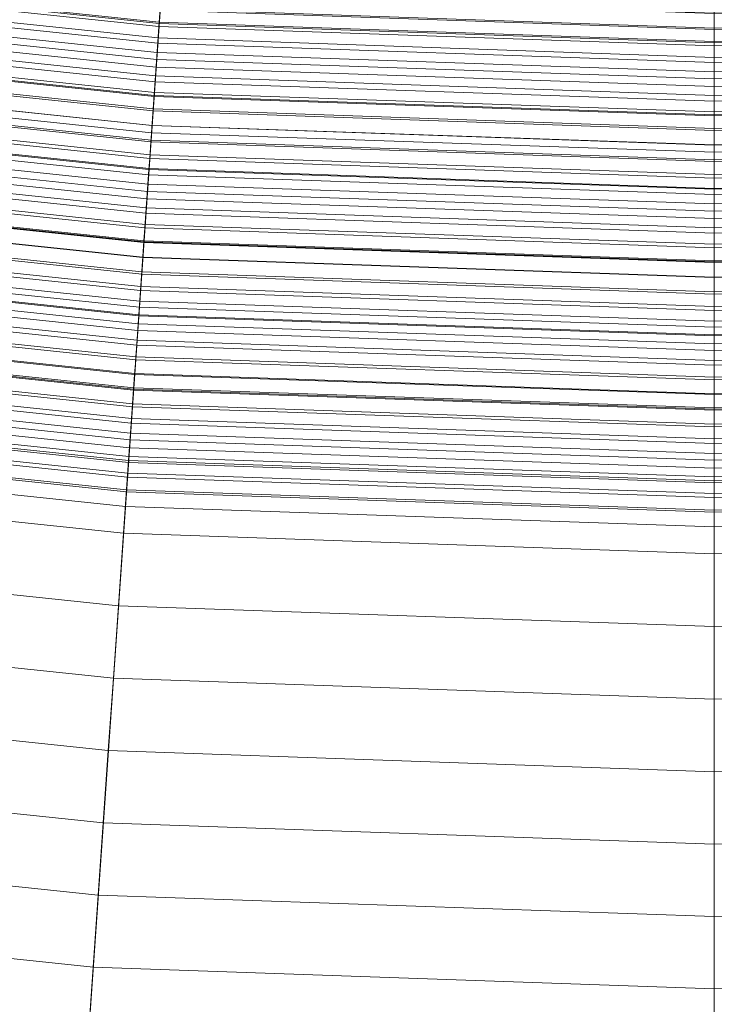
# Model space of a CAD drawing. Header units: centimetres. Extents: x -3.03 to 4.16, y -5.77 to 1.42.
# Tile 119 of 256: x 0.31 to 0.57, y -5.46 to -5.1. Entities that reach past the tile are written whole.
import ezdxf

# ---------------------------------------------------------------- set-up
doc = ezdxf.new("R2010")
doc.units = ezdxf.units.CM
doc.header["$LTSCALE"] = 2.54
doc.layers.add('Lucido design-1', color=7, linetype='Continuous')

# ---------------------------------------------------------------- blocks, each defined once
blk = doc.blocks.new('Gruppo-1')
at = {"color": 142, "linetype": 'Continuous', "lineweight": 9}
for points in [[(-1.55018, -5.08752, 37.14766), (-1.34194, -5.22798, 37.14766), (0.56389, -2.178, 37.14766), (0.56377, -2.17792, 37.14766)], [(-1.34194, -5.22798, 37.14766), (-1.12441, -5.35357, 37.14766), (0.56403, -2.17808, 37.14766), (0.56389, -2.178, 37.14766)], [(-1.12441, -5.35357, 37.14766), (-0.89865, -5.46368, 37.14766), (0.56416, -2.17815, 37.14766), (0.56403, -2.17808, 37.14766)], [(-0.89865, -5.46368, 37.14766), (-0.66576, -5.55777, 37.14766), (0.5643, -2.1782, 37.14766), (0.56416, -2.17815, 37.14766)], [(-0.66576, -5.55777, 37.14766), (-0.42688, -5.63539, 37.14766), (0.56444, -2.17825, 37.14766), (0.5643, -2.1782, 37.14766)], [(-0.42688, -5.63539, 37.14766), (-0.18316, -5.69616, 37.14766), (0.56459, -2.17828, 37.14766), (0.56444, -2.17825, 37.14766)], [(-0.18316, -5.69616, 37.14766), (0.06421, -5.73977, 37.14766), (0.56474, -2.17831, 37.14766), (0.56459, -2.17828, 37.14766)], [(0.06421, -5.73977, 37.14766), (0.31401, -5.76603, 37.14766), (0.56489, -2.17833, 37.14766), (0.56474, -2.17831, 37.14766)], [(0.31401, -5.76603, 37.14766), (0.56504, -5.7748, 37.14766), (0.56504, -2.17833, 37.14766), (0.56489, -2.17833, 37.14766)], [(0.56504, -5.7748, 37.14766), (0.56504, -2.17833, 37.14766), (0.56504, -2.17833, 37.14766)], [(0.56504, -5.7748, 37.14766), (0.81607, -5.76603, 37.14766), (0.56519, -2.17833, 37.14766), (0.56504, -2.17833, 37.14766)], [(0.15117, -5.12098, 35.59964), (0.3576, -5.14267, 35.59964), (0.41933, -4.25991, 35.59964), (0.27433, -4.24467, 35.59964)], [(0.27433, -4.24467, 35.70075), (0.41933, -4.25991, 35.70075), (0.3576, -5.14267, 35.70075), (0.15117, -5.12098, 35.70075)], [(0.3576, -5.14267, 35.59964), (0.56504, -5.14992, 35.59964), (0.56504, -4.265, 35.59964), (0.41933, -4.25991, 35.59964)], [(0.41933, -4.25991, 35.70075), (0.56504, -4.265, 35.70075), (0.56504, -5.14992, 35.70075), (0.3576, -5.14267, 35.70075)], [(0.56504, -5.14992, 35.59964), (0.77248, -5.14267, 35.59964), (0.71075, -4.25991, 35.59964), (0.56504, -4.265, 35.59964)], [(0.56504, -4.265, 35.70075), (0.71075, -4.25991, 35.70075), (0.77248, -5.14267, 35.70075), (0.56504, -5.14992, 35.70075)], [(0.56504, -5.14992, 35.59964), (0.56504, -4.265, 35.59964), (0.56504, -4.265, 35.59964)], [(0.56504, -4.265, 35.70075), (0.56504, -5.14992, 35.70075), (0.56504, -5.14992, 35.70075)], [(0.16064, -5.0536, 37.67954), (0.36235, -5.0748, 37.67954), (0.36045, -5.10188, 37.66885), (0.15687, -5.08048, 37.66885)], [(0.15663, -5.08213, 36.63177), (0.36034, -5.10354, 36.63177), (0.36076, -5.09748, 36.62931), (0.15748, -5.07611, 36.62931)], [(0.15755, -5.0756, 36.48477), (0.3608, -5.09696, 36.48477), (0.36042, -5.10235, 36.4868), (0.1568, -5.08094, 36.4868)], [(0.36235, -5.0748, 37.67954), (0.56504, -5.08188, 37.67954), (0.56504, -5.10903, 37.66885), (0.36045, -5.10188, 37.66885)], [(0.56504, -5.08188, 37.67954), (0.76773, -5.0748, 37.67954), (0.76963, -5.10188, 37.66885), (0.56504, -5.10903, 37.66885)], [(0.15687, -5.08048, 37.66885), (0.36045, -5.10188, 37.66885), (0.35856, -5.12893, 37.65806), (0.15309, -5.10733, 37.65806)], [(0.15579, -5.08815, 36.63424), (0.35991, -5.1096, 36.63424), (0.36034, -5.10354, 36.63177), (0.15663, -5.08213, 36.63177)], [(0.1568, -5.08094, 36.4868), (0.36042, -5.10235, 36.4868), (0.36005, -5.10773, 36.48884), (0.15605, -5.08629, 36.48884)], [(0.56504, -5.08188, 37.67954), (0.56504, -5.10903, 37.66885), (0.56504, -5.10903, 37.66885)], [(0.15605, -5.08629, 36.48884), (0.36005, -5.10773, 36.48884), (0.35967, -5.11311, 36.49086), (0.1553, -5.09163, 36.49086)], [(0.15494, -5.09417, 36.63669), (0.35949, -5.11567, 36.63669), (0.35991, -5.1096, 36.63424), (0.15579, -5.08815, 36.63424)], [(0.36076, -5.09748, 36.62931), (0.56504, -5.10461, 36.62931), (0.56504, -5.09853, 36.62683), (0.36119, -5.09142, 36.62683)], [(0.36117, -5.09158, 36.48273), (0.56504, -5.0987, 36.48273), (0.56504, -5.1041, 36.48477), (0.3608, -5.09696, 36.48477)], [(0.56504, -5.10461, 36.62931), (0.76932, -5.09748, 36.62931), (0.76889, -5.09142, 36.62683), (0.56504, -5.09853, 36.62683)], [(0.56504, -5.0987, 36.48273), (0.76891, -5.09158, 36.48273), (0.76928, -5.09696, 36.48477), (0.56504, -5.1041, 36.48477)], [(0.15409, -5.1002, 36.63914), (0.35907, -5.12174, 36.63914), (0.35949, -5.11567, 36.63669), (0.15494, -5.09417, 36.63669)], [(0.1553, -5.09163, 36.49086), (0.35967, -5.11311, 36.49086), (0.35929, -5.1185, 36.49289), (0.15455, -5.09698, 36.49289)], [(0.15455, -5.09698, 36.49289), (0.35929, -5.1185, 36.49289), (0.35892, -5.12389, 36.49492), (0.1538, -5.10233, 36.49492)], [(0.36034, -5.10354, 36.63177), (0.56504, -5.11069, 36.63177), (0.56504, -5.10461, 36.62931), (0.36076, -5.09748, 36.62931)], [(0.3608, -5.09696, 36.48477), (0.56504, -5.1041, 36.48477), (0.56504, -5.10949, 36.4868), (0.36042, -5.10235, 36.4868)], [(0.56504, -5.1041, 36.48477), (0.76928, -5.09696, 36.48477), (0.76966, -5.10235, 36.4868), (0.56504, -5.10949, 36.4868)], [(0.56504, -5.11069, 36.63177), (0.76974, -5.10354, 36.63177), (0.76932, -5.09748, 36.62931), (0.56504, -5.10461, 36.62931)], [(0.56504, -5.10461, 36.62931), (0.56504, -5.09853, 36.62683), (0.56504, -5.09853, 36.62683)], [(0.56504, -5.0987, 36.48273), (0.56504, -5.1041, 36.48477), (0.56504, -5.1041, 36.48477)], [(0.1538, -5.10233, 36.49492), (0.35892, -5.12389, 36.49492), (0.35854, -5.12928, 36.49694), (0.15304, -5.10768, 36.49694)], [(0.15325, -5.10623, 36.64158), (0.35864, -5.12782, 36.64158), (0.35907, -5.12174, 36.63914), (0.15409, -5.1002, 36.63914)], [(0.36045, -5.10188, 37.66885), (0.56504, -5.10903, 37.66885), (0.56504, -5.13614, 37.65806), (0.35856, -5.12893, 37.65806)], [(0.36042, -5.10235, 36.4868), (0.56504, -5.10949, 36.4868), (0.56504, -5.11489, 36.48884), (0.36005, -5.10773, 36.48884)], [(0.56504, -5.10903, 37.66885), (0.76963, -5.10188, 37.66885), (0.77152, -5.12893, 37.65806), (0.56504, -5.13614, 37.65806)], [(0.56504, -5.10949, 36.4868), (0.76966, -5.10235, 36.4868), (0.77003, -5.10773, 36.48884), (0.56504, -5.11489, 36.48884)], [(0.35991, -5.1096, 36.63424), (0.56504, -5.11677, 36.63424), (0.56504, -5.11069, 36.63177), (0.36034, -5.10354, 36.63177)], [(0.56504, -5.11677, 36.63424), (0.77017, -5.1096, 36.63424), (0.76974, -5.10354, 36.63177), (0.56504, -5.11069, 36.63177)], [(0.56504, -5.1041, 36.48477), (0.56504, -5.10949, 36.4868), (0.56504, -5.10949, 36.4868)], [(0.56504, -5.11069, 36.63177), (0.56504, -5.10461, 36.62931), (0.56504, -5.10461, 36.62931)], [(0.15309, -5.10733, 37.65806), (0.35856, -5.12893, 37.65806), (0.35667, -5.15594, 37.64717), (0.14932, -5.13414, 37.64717)], [(0.15304, -5.10768, 36.49694), (0.35854, -5.12928, 36.49694), (0.35816, -5.13466, 36.49895), (0.15229, -5.11303, 36.49895)], [(0.1524, -5.11226, 36.64401), (0.35822, -5.13389, 36.64401), (0.35864, -5.12782, 36.64158), (0.15325, -5.10623, 36.64158)], [(0.35949, -5.11567, 36.63669), (0.56504, -5.12285, 36.63669), (0.56504, -5.11677, 36.63424), (0.35991, -5.1096, 36.63424)], [(0.36005, -5.10773, 36.48884), (0.56504, -5.11489, 36.48884), (0.56504, -5.12029, 36.49086), (0.35967, -5.11311, 36.49086)], [(0.56504, -5.11489, 36.48884), (0.77003, -5.10773, 36.48884), (0.77041, -5.11311, 36.49086), (0.56504, -5.12029, 36.49086)], [(0.56504, -5.10903, 37.66885), (0.56504, -5.13614, 37.65806), (0.56504, -5.13614, 37.65806)], [(0.56504, -5.10949, 36.4868), (0.56504, -5.11489, 36.48884), (0.56504, -5.11489, 36.48884)], [(0.56504, -5.12285, 36.63669), (0.77059, -5.11567, 36.63669), (0.77017, -5.1096, 36.63424), (0.56504, -5.11677, 36.63424)], [(0.15229, -5.11303, 36.49895), (0.35816, -5.13466, 36.49895), (0.35779, -5.14005, 36.50097), (0.15154, -5.11838, 36.50097)], [(0.15155, -5.11829, 36.64644), (0.35779, -5.13997, 36.64644), (0.35822, -5.13389, 36.64401), (0.1524, -5.11226, 36.64401)], [(0.35967, -5.11311, 36.49086), (0.56504, -5.12029, 36.49086), (0.56504, -5.12569, 36.49289), (0.35929, -5.1185, 36.49289)], [(0.56504, -5.11677, 36.63424), (0.56504, -5.11069, 36.63177), (0.56504, -5.11069, 36.63177)], [(0.56504, -5.12029, 36.49086), (0.77041, -5.11311, 36.49086), (0.77079, -5.1185, 36.49289), (0.56504, -5.12569, 36.49289)], [(0.35907, -5.12174, 36.63914), (0.56504, -5.12893, 36.63914), (0.56504, -5.12285, 36.63669), (0.35949, -5.11567, 36.63669)], [(0.56504, -5.11489, 36.48884), (0.56504, -5.12029, 36.49086), (0.56504, -5.12029, 36.49086)], [(0.56504, -5.12893, 36.63914), (0.77101, -5.12174, 36.63914), (0.77059, -5.11567, 36.63669), (0.56504, -5.12285, 36.63669)], [(0.56504, -5.12285, 36.63669), (0.56504, -5.11677, 36.63424), (0.56504, -5.11677, 36.63424)], [(0.1507, -5.12433, 36.64886), (0.35737, -5.14605, 36.64886), (0.35779, -5.13997, 36.64644), (0.15155, -5.11829, 36.64644)], [(0.15154, -5.11838, 36.50097), (0.35779, -5.14005, 36.50097), (0.35741, -5.14544, 36.50298), (0.15079, -5.12373, 36.50298)], [(0.35929, -5.1185, 36.49289), (0.56504, -5.12569, 36.49289), (0.56504, -5.13109, 36.49492), (0.35892, -5.12389, 36.49492)], [(0.56504, -5.12569, 36.49289), (0.77079, -5.1185, 36.49289), (0.77116, -5.12389, 36.49492), (0.56504, -5.13109, 36.49492)], [(0.56504, -5.12029, 36.49086), (0.56504, -5.12569, 36.49289), (0.56504, -5.12569, 36.49289)], [(0.15079, -5.12373, 36.50298), (0.35741, -5.14544, 36.50298), (0.35703, -5.15084, 36.50499), (0.15004, -5.12908, 36.50499)], [(0.15117, -5.12098, 35.70075), (0.3576, -5.14267, 35.70075), (0.3576, -5.14267, 35.59964), (0.15117, -5.12098, 35.59964)], [(0.35892, -5.12389, 36.49492), (0.56504, -5.13109, 36.49492), (0.56504, -5.13649, 36.49694), (0.35854, -5.12928, 36.49694)], [(0.35864, -5.12782, 36.64158), (0.56504, -5.13502, 36.64158), (0.56504, -5.12893, 36.63914), (0.35907, -5.12174, 36.63914)], [(0.56504, -5.13502, 36.64158), (0.77144, -5.12782, 36.64158), (0.77101, -5.12174, 36.63914), (0.56504, -5.12893, 36.63914)], [(0.56504, -5.12893, 36.63914), (0.56504, -5.12285, 36.63669), (0.56504, -5.12285, 36.63669)], [(0.56504, -5.13109, 36.49492), (0.77116, -5.12389, 36.49492), (0.77154, -5.12928, 36.49694), (0.56504, -5.13649, 36.49694)], [(0.14985, -5.13037, 36.65127), (0.35694, -5.15214, 36.65127), (0.35737, -5.14605, 36.64886), (0.1507, -5.12433, 36.64886)], [(0.35822, -5.13389, 36.64401), (0.56504, -5.14111, 36.64401), (0.56504, -5.13502, 36.64158), (0.35864, -5.12782, 36.64158)], [(0.56504, -5.12569, 36.49289), (0.56504, -5.13109, 36.49492), (0.56504, -5.13109, 36.49492)], [(0.56504, -5.14111, 36.64401), (0.77186, -5.13389, 36.64401), (0.77144, -5.12782, 36.64158), (0.56504, -5.13502, 36.64158)], [(0.14901, -5.13641, 36.65368), (0.35651, -5.15822, 36.65368), (0.35694, -5.15214, 36.65127), (0.14985, -5.13037, 36.65127)], [(0.15004, -5.12908, 36.50499), (0.35703, -5.15084, 36.50499), (0.35665, -5.15623, 36.507), (0.14928, -5.13443, 36.507)], [(0.35856, -5.12893, 37.65806), (0.56504, -5.13614, 37.65806), (0.56504, -5.16321, 37.64717), (0.35667, -5.15594, 37.64717)], [(0.35854, -5.12928, 36.49694), (0.56504, -5.13649, 36.49694), (0.56504, -5.14189, 36.49895), (0.35816, -5.13466, 36.49895)], [(0.56504, -5.13502, 36.64158), (0.56504, -5.12893, 36.63914), (0.56504, -5.12893, 36.63914)], [(0.56504, -5.13614, 37.65806), (0.77152, -5.12893, 37.65806), (0.77341, -5.15594, 37.64717), (0.56504, -5.16321, 37.64717)], [(0.56504, -5.13649, 36.49694), (0.77154, -5.12928, 36.49694), (0.77192, -5.13466, 36.49895), (0.56504, -5.14189, 36.49895)], [(0.56504, -5.13109, 36.49492), (0.56504, -5.13649, 36.49694), (0.56504, -5.13649, 36.49694)], [(0.14932, -5.13414, 37.64717), (0.35667, -5.15594, 37.64717), (0.35479, -5.18291, 37.6362), (0.14556, -5.16091, 37.6362)], [(0.14928, -5.13443, 36.507), (0.35665, -5.15623, 36.507), (0.35628, -5.16162, 36.50901), (0.14853, -5.13979, 36.50901)], [(0.35779, -5.13997, 36.64644), (0.56504, -5.14721, 36.64644), (0.56504, -5.14111, 36.64401), (0.35822, -5.13389, 36.64401)], [(0.35816, -5.13466, 36.49895), (0.56504, -5.14189, 36.49895), (0.56504, -5.14729, 36.50097), (0.35779, -5.14005, 36.50097)], [(0.56504, -5.14721, 36.64644), (0.77229, -5.13997, 36.64644), (0.77186, -5.13389, 36.64401), (0.56504, -5.14111, 36.64401)], [(0.56504, -5.14189, 36.49895), (0.77192, -5.13466, 36.49895), (0.7723, -5.14005, 36.50097), (0.56504, -5.14729, 36.50097)], [(0.56504, -5.14111, 36.64401), (0.56504, -5.13502, 36.64158), (0.56504, -5.13502, 36.64158)], [(0.14816, -5.14246, 36.65608), (0.35609, -5.16431, 36.65608), (0.35651, -5.15822, 36.65368), (0.14901, -5.13641, 36.65368)], [(0.56504, -5.13614, 37.65806), (0.56504, -5.16321, 37.64717), (0.56504, -5.16321, 37.64717)], [(0.56504, -5.13649, 36.49694), (0.56504, -5.14189, 36.49895), (0.56504, -5.14189, 36.49895)], [(0.14853, -5.13979, 36.50901), (0.35628, -5.16162, 36.50901), (0.3559, -5.16702, 36.51101), (0.14778, -5.14514, 36.51101)], [(0.35737, -5.14605, 36.64886), (0.56504, -5.15331, 36.64886), (0.56504, -5.14721, 36.64644), (0.35779, -5.13997, 36.64644)], [(0.35779, -5.14005, 36.50097), (0.56504, -5.14729, 36.50097), (0.56504, -5.1527, 36.50298), (0.35741, -5.14544, 36.50298)], [(0.56504, -5.15331, 36.64886), (0.77271, -5.14605, 36.64886), (0.77229, -5.13997, 36.64644), (0.56504, -5.14721, 36.64644)], [(0.56504, -5.14729, 36.50097), (0.7723, -5.14005, 36.50097), (0.77267, -5.14544, 36.50298), (0.56504, -5.1527, 36.50298)], [(0.56504, -5.14721, 36.64644), (0.56504, -5.14111, 36.64401), (0.56504, -5.14111, 36.64401)], [(0.56504, -5.14189, 36.49895), (0.56504, -5.14729, 36.50097), (0.56504, -5.14729, 36.50097)], [(0.14778, -5.14514, 36.51101), (0.3559, -5.16702, 36.51101), (0.35552, -5.17241, 36.51301), (0.14703, -5.1505, 36.51301)], [(0.14731, -5.14851, 36.65847), (0.35566, -5.17041, 36.65847), (0.35609, -5.16431, 36.65608), (0.14816, -5.14246, 36.65608)], [(0.35694, -5.15214, 36.65127), (0.56504, -5.1594, 36.65127), (0.56504, -5.15331, 36.64886), (0.35737, -5.14605, 36.64886)], [(0.35741, -5.14544, 36.50298), (0.56504, -5.1527, 36.50298), (0.56504, -5.1581, 36.50499), (0.35703, -5.15084, 36.50499)], [(0.3576, -5.14267, 35.70075), (0.56504, -5.14992, 35.70075), (0.56504, -5.14992, 35.59964), (0.3576, -5.14267, 35.59964)], [(0.56504, -5.14992, 35.70075), (0.77248, -5.14267, 35.70075), (0.77248, -5.14267, 35.59964), (0.56504, -5.14992, 35.59964)], [(0.56504, -5.1527, 36.50298), (0.77267, -5.14544, 36.50298), (0.77305, -5.15084, 36.50499), (0.56504, -5.1581, 36.50499)], [(0.56504, -5.1594, 36.65127), (0.77314, -5.15214, 36.65127), (0.77271, -5.14605, 36.64886), (0.56504, -5.15331, 36.64886)], [(0.14646, -5.15456, 36.66086), (0.35524, -5.1765, 36.66086), (0.35566, -5.17041, 36.65847), (0.14731, -5.14851, 36.65847)], [(0.56504, -5.15331, 36.64886), (0.56504, -5.14721, 36.64644), (0.56504, -5.14721, 36.64644)], [(0.56504, -5.14729, 36.50097), (0.56504, -5.1527, 36.50298), (0.56504, -5.1527, 36.50298)], [(0.14703, -5.1505, 36.51301), (0.35552, -5.17241, 36.51301), (0.35515, -5.17781, 36.51501), (0.14627, -5.15586, 36.51501)], [(0.35651, -5.15822, 36.65368), (0.56504, -5.16551, 36.65368), (0.56504, -5.1594, 36.65127), (0.35694, -5.15214, 36.65127)], [(0.35703, -5.15084, 36.50499), (0.56504, -5.1581, 36.50499), (0.56504, -5.16351, 36.507), (0.35665, -5.15623, 36.507)], [(0.56504, -5.14992, 35.70075), (0.56504, -5.14992, 35.59964), (0.56504, -5.14992, 35.59964)], [(0.56504, -5.1581, 36.50499), (0.77305, -5.15084, 36.50499), (0.77343, -5.15623, 36.507), (0.56504, -5.16351, 36.507)], [(0.56504, -5.16551, 36.65368), (0.77357, -5.15822, 36.65368), (0.77314, -5.15214, 36.65127), (0.56504, -5.1594, 36.65127)], [(0.56504, -5.1527, 36.50298), (0.56504, -5.1581, 36.50499), (0.56504, -5.1581, 36.50499)], [(0.56504, -5.1594, 36.65127), (0.56504, -5.15331, 36.64886), (0.56504, -5.15331, 36.64886)], [(0.14627, -5.15586, 36.51501), (0.35515, -5.17781, 36.51501), (0.35477, -5.18321, 36.517), (0.14552, -5.16121, 36.517)], [(0.1456, -5.16061, 36.66323), (0.35481, -5.1826, 36.66323), (0.35524, -5.1765, 36.66086), (0.14646, -5.15456, 36.66086)], [(0.35667, -5.15594, 37.64717), (0.56504, -5.16321, 37.64717), (0.56504, -5.19025, 37.6362), (0.35479, -5.18291, 37.6362)], [(0.35665, -5.15623, 36.507), (0.56504, -5.16351, 36.507), (0.56504, -5.16891, 36.50901), (0.35628, -5.16162, 36.50901)], [(0.56504, -5.16321, 37.64717), (0.77341, -5.15594, 37.64717), (0.77529, -5.18291, 37.6362), (0.56504, -5.19025, 37.6362)], [(0.56504, -5.16351, 36.507), (0.77343, -5.15623, 36.507), (0.7738, -5.16162, 36.50901), (0.56504, -5.16891, 36.50901)], [(0.35609, -5.16431, 36.65608), (0.56504, -5.17161, 36.65608), (0.56504, -5.16551, 36.65368), (0.35651, -5.15822, 36.65368)], [(0.56504, -5.1581, 36.50499), (0.56504, -5.16351, 36.507), (0.56504, -5.16351, 36.507)], [(0.56504, -5.17161, 36.65608), (0.77399, -5.16431, 36.65608), (0.77357, -5.15822, 36.65368), (0.56504, -5.16551, 36.65368)], [(0.56504, -5.16551, 36.65368), (0.56504, -5.1594, 36.65127), (0.56504, -5.1594, 36.65127)], [(0.14556, -5.16091, 37.6362), (0.35479, -5.18291, 37.6362), (0.35291, -5.20984, 37.62513), (0.1418, -5.18765, 37.62513)], [(0.14475, -5.16667, 36.66561), (0.35438, -5.1887, 36.66561), (0.35481, -5.1826, 36.66323), (0.1456, -5.16061, 36.66323)], [(0.14552, -5.16121, 36.517), (0.35477, -5.18321, 36.517), (0.35439, -5.18861, 36.519), (0.14477, -5.16657, 36.519)], [(0.35628, -5.16162, 36.50901), (0.56504, -5.16891, 36.50901), (0.56504, -5.17432, 36.51101), (0.3559, -5.16702, 36.51101)], [(0.56504, -5.16891, 36.50901), (0.7738, -5.16162, 36.50901), (0.77418, -5.16702, 36.51101), (0.56504, -5.17432, 36.51101)], [(0.56504, -5.16321, 37.64717), (0.56504, -5.19025, 37.6362), (0.56504, -5.19025, 37.6362)], [(0.56504, -5.16351, 36.507), (0.56504, -5.16891, 36.50901), (0.56504, -5.16891, 36.50901)], [(0.1439, -5.17273, 36.66797), (0.35396, -5.1948, 36.66797), (0.35438, -5.1887, 36.66561), (0.14475, -5.16667, 36.66561)], [(0.14477, -5.16657, 36.519), (0.35439, -5.18861, 36.519), (0.35401, -5.194, 36.52099), (0.14401, -5.17193, 36.52099)], [(0.3559, -5.16702, 36.51101), (0.56504, -5.17432, 36.51101), (0.56504, -5.17973, 36.51301), (0.35552, -5.17241, 36.51301)], [(0.35566, -5.17041, 36.65847), (0.56504, -5.17772, 36.65847), (0.56504, -5.17161, 36.65608), (0.35609, -5.16431, 36.65608)], [(0.56504, -5.17772, 36.65847), (0.77442, -5.17041, 36.65847), (0.77399, -5.16431, 36.65608), (0.56504, -5.17161, 36.65608)], [(0.56504, -5.17161, 36.65608), (0.56504, -5.16551, 36.65368), (0.56504, -5.16551, 36.65368)], [(0.56504, -5.17432, 36.51101), (0.77418, -5.16702, 36.51101), (0.77456, -5.17241, 36.51301), (0.56504, -5.17973, 36.51301)], [(0.35524, -5.1765, 36.66086), (0.56504, -5.18383, 36.66086), (0.56504, -5.17772, 36.65847), (0.35566, -5.17041, 36.65847)], [(0.56504, -5.16891, 36.50901), (0.56504, -5.17432, 36.51101), (0.56504, -5.17432, 36.51101)], [(0.56504, -5.18383, 36.66086), (0.77484, -5.1765, 36.66086), (0.77442, -5.17041, 36.65847), (0.56504, -5.17772, 36.65847)], [(0.14305, -5.17879, 36.67033), (0.35353, -5.20091, 36.67033), (0.35396, -5.1948, 36.66797), (0.1439, -5.17273, 36.66797)], [(0.14401, -5.17193, 36.52099), (0.35401, -5.194, 36.52099), (0.35364, -5.1994, 36.52297), (0.14326, -5.17729, 36.52297)], [(0.35552, -5.17241, 36.51301), (0.56504, -5.17973, 36.51301), (0.56504, -5.18514, 36.51501), (0.35515, -5.17781, 36.51501)], [(0.56504, -5.17772, 36.65847), (0.56504, -5.17161, 36.65608), (0.56504, -5.17161, 36.65608)], [(0.56504, -5.17973, 36.51301), (0.77456, -5.17241, 36.51301), (0.77494, -5.17781, 36.51501), (0.56504, -5.18514, 36.51501)], [(0.56504, -5.17432, 36.51101), (0.56504, -5.17973, 36.51301), (0.56504, -5.17973, 36.51301)], [(0.14326, -5.17729, 36.52297), (0.35364, -5.1994, 36.52297), (0.35326, -5.20481, 36.52496), (0.14251, -5.18266, 36.52496)], [(0.35515, -5.17781, 36.51501), (0.56504, -5.18514, 36.51501), (0.56504, -5.19055, 36.517), (0.35477, -5.18321, 36.517)], [(0.35481, -5.1826, 36.66323), (0.56504, -5.18994, 36.66323), (0.56504, -5.18383, 36.66086), (0.35524, -5.1765, 36.66086)], [(0.56504, -5.18994, 36.66323), (0.77527, -5.1826, 36.66323), (0.77484, -5.1765, 36.66086), (0.56504, -5.18383, 36.66086)], [(0.56504, -5.18383, 36.66086), (0.56504, -5.17772, 36.65847), (0.56504, -5.17772, 36.65847)], [(0.56504, -5.18514, 36.51501), (0.77494, -5.17781, 36.51501), (0.77531, -5.18321, 36.517), (0.56504, -5.19055, 36.517)], [(0.1422, -5.18485, 36.67268), (0.3531, -5.20702, 36.67268), (0.35353, -5.20091, 36.67033), (0.14305, -5.17879, 36.67033)], [(0.56504, -5.17973, 36.51301), (0.56504, -5.18514, 36.51501), (0.56504, -5.18514, 36.51501)], [(0.14135, -5.19092, 36.67502), (0.35268, -5.21313, 36.67502), (0.3531, -5.20702, 36.67268), (0.1422, -5.18485, 36.67268)], [(0.14251, -5.18266, 36.52496), (0.35326, -5.20481, 36.52496), (0.35288, -5.21021, 36.52694), (0.14175, -5.18802, 36.52694)], [(0.35479, -5.18291, 37.6362), (0.56504, -5.19025, 37.6362), (0.56504, -5.21725, 37.62513), (0.35291, -5.20984, 37.62513)], [(0.35438, -5.1887, 36.66561), (0.56504, -5.19606, 36.66561), (0.56504, -5.18994, 36.66323), (0.35481, -5.1826, 36.66323)], [(0.35477, -5.18321, 36.517), (0.56504, -5.19055, 36.517), (0.56504, -5.19596, 36.519), (0.35439, -5.18861, 36.519)], [(0.56504, -5.19606, 36.66561), (0.7757, -5.1887, 36.66561), (0.77527, -5.1826, 36.66323), (0.56504, -5.18994, 36.66323)], [(0.56504, -5.19025, 37.6362), (0.77529, -5.18291, 37.6362), (0.77718, -5.20984, 37.62513), (0.56504, -5.21725, 37.62513)], [(0.56504, -5.19055, 36.517), (0.77531, -5.18321, 36.517), (0.77569, -5.18861, 36.519), (0.56504, -5.19596, 36.519)], [(0.56504, -5.18994, 36.66323), (0.56504, -5.18383, 36.66086), (0.56504, -5.18383, 36.66086)], [(0.56504, -5.18514, 36.51501), (0.56504, -5.19055, 36.517), (0.56504, -5.19055, 36.517)], [(0.1418, -5.18765, 37.62513), (0.35291, -5.20984, 37.62513), (0.35103, -5.23673, 37.61396), (0.13805, -5.21435, 37.61396)], [(0.14175, -5.18802, 36.52694), (0.35288, -5.21021, 36.52694), (0.3525, -5.21561, 36.52892), (0.141, -5.19338, 36.52892)], [(0.35396, -5.1948, 36.66797), (0.56504, -5.20218, 36.66797), (0.56504, -5.19606, 36.66561), (0.35438, -5.1887, 36.66561)], [(0.35439, -5.18861, 36.519), (0.56504, -5.19596, 36.519), (0.56504, -5.20137, 36.52099), (0.35401, -5.194, 36.52099)], [(0.56504, -5.19596, 36.519), (0.77569, -5.18861, 36.519), (0.77607, -5.194, 36.52099), (0.56504, -5.20137, 36.52099)], [(0.56504, -5.20218, 36.66797), (0.77612, -5.1948, 36.66797), (0.7757, -5.1887, 36.66561), (0.56504, -5.19606, 36.66561)], [(0.14049, -5.19699, 36.67736), (0.35225, -5.21924, 36.67736), (0.35268, -5.21313, 36.67502), (0.14135, -5.19092, 36.67502)], [(0.56504, -5.19606, 36.66561), (0.56504, -5.18994, 36.66323), (0.56504, -5.18994, 36.66323)], [(0.56504, -5.19025, 37.6362), (0.56504, -5.21725, 37.62513), (0.56504, -5.21725, 37.62513)], [(0.56504, -5.19055, 36.517), (0.56504, -5.19596, 36.519), (0.56504, -5.19596, 36.519)], [(0.141, -5.19338, 36.52892), (0.3525, -5.21561, 36.52892), (0.35212, -5.22102, 36.5309), (0.14024, -5.19875, 36.5309)], [(0.35353, -5.20091, 36.67033), (0.56504, -5.2083, 36.67033), (0.56504, -5.20218, 36.66797), (0.35396, -5.1948, 36.66797)], [(0.35401, -5.194, 36.52099), (0.56504, -5.20137, 36.52099), (0.56504, -5.20679, 36.52297), (0.35364, -5.1994, 36.52297)], [(0.56504, -5.20137, 36.52099), (0.77607, -5.194, 36.52099), (0.77645, -5.1994, 36.52297), (0.56504, -5.20679, 36.52297)], [(0.56504, -5.2083, 36.67033), (0.77655, -5.20091, 36.67033), (0.77612, -5.1948, 36.66797), (0.56504, -5.20218, 36.66797)], [(0.56504, -5.19596, 36.519), (0.56504, -5.20137, 36.52099), (0.56504, -5.20137, 36.52099)], [(0.56504, -5.20218, 36.66797), (0.56504, -5.19606, 36.66561), (0.56504, -5.19606, 36.66561)], [(0.14024, -5.19875, 36.5309), (0.35212, -5.22102, 36.5309), (0.35175, -5.22642, 36.53287), (0.13949, -5.20411, 36.53287)], [(0.13964, -5.20306, 36.67969), (0.35182, -5.22536, 36.67969), (0.35225, -5.21924, 36.67736), (0.14049, -5.19699, 36.67736)], [(0.35364, -5.1994, 36.52297), (0.56504, -5.20679, 36.52297), (0.56504, -5.2122, 36.52496), (0.35326, -5.20481, 36.52496)], [(0.56504, -5.20679, 36.52297), (0.77645, -5.1994, 36.52297), (0.77682, -5.20481, 36.52496), (0.56504, -5.2122, 36.52496)], [(0.13949, -5.20411, 36.53287), (0.35175, -5.22642, 36.53287), (0.35137, -5.23183, 36.53484), (0.13874, -5.20948, 36.53484)], [(0.13879, -5.20913, 36.68202), (0.35139, -5.23148, 36.68202), (0.35182, -5.22536, 36.67969), (0.13964, -5.20306, 36.67969)], [(0.3531, -5.20702, 36.67268), (0.56504, -5.21442, 36.67268), (0.56504, -5.2083, 36.67033), (0.35353, -5.20091, 36.67033)], [(0.56504, -5.21442, 36.67268), (0.77698, -5.20702, 36.67268), (0.77655, -5.20091, 36.67033), (0.56504, -5.2083, 36.67033)], [(0.56504, -5.20137, 36.52099), (0.56504, -5.20679, 36.52297), (0.56504, -5.20679, 36.52297)], [(0.56504, -5.2083, 36.67033), (0.56504, -5.20218, 36.66797), (0.56504, -5.20218, 36.66797)], [(0.35268, -5.21313, 36.67502), (0.56504, -5.22055, 36.67502), (0.56504, -5.21442, 36.67268), (0.3531, -5.20702, 36.67268)], [(0.35326, -5.20481, 36.52496), (0.56504, -5.2122, 36.52496), (0.56504, -5.21762, 36.52694), (0.35288, -5.21021, 36.52694)], [(0.56504, -5.2122, 36.52496), (0.77682, -5.20481, 36.52496), (0.7772, -5.21021, 36.52694), (0.56504, -5.21762, 36.52694)], [(0.56504, -5.20679, 36.52297), (0.56504, -5.2122, 36.52496), (0.56504, -5.2122, 36.52496)], [(0.56504, -5.22055, 36.67502), (0.77741, -5.21313, 36.67502), (0.77698, -5.20702, 36.67268), (0.56504, -5.21442, 36.67268)], [(0.13793, -5.21521, 36.68433), (0.35096, -5.2376, 36.68433), (0.35139, -5.23148, 36.68202), (0.13879, -5.20913, 36.68202)], [(0.13874, -5.20948, 36.53484), (0.35137, -5.23183, 36.53484), (0.35099, -5.23723, 36.53681), (0.13798, -5.21485, 36.53681)], [(0.35291, -5.20984, 37.62513), (0.56504, -5.21725, 37.62513), (0.56504, -5.2442, 37.61396), (0.35103, -5.23673, 37.61396)], [(0.35288, -5.21021, 36.52694), (0.56504, -5.21762, 36.52694), (0.56504, -5.22303, 36.52892), (0.3525, -5.21561, 36.52892)], [(0.56504, -5.21442, 36.67268), (0.56504, -5.2083, 36.67033), (0.56504, -5.2083, 36.67033)], [(0.56504, -5.21725, 37.62513), (0.77718, -5.20984, 37.62513), (0.77906, -5.23673, 37.61396), (0.56504, -5.2442, 37.61396)], [(0.56504, -5.21762, 36.52694), (0.7772, -5.21021, 36.52694), (0.77758, -5.21561, 36.52892), (0.56504, -5.22303, 36.52892)], [(0.13805, -5.21435, 37.61396), (0.35103, -5.23673, 37.61396), (0.34915, -5.26359, 37.6027), (0.13431, -5.241, 37.6027)], [(0.13798, -5.21485, 36.53681), (0.35099, -5.23723, 36.53681), (0.35061, -5.24264, 36.53878), (0.13723, -5.22021, 36.53878)], [(0.35225, -5.21924, 36.67736), (0.56504, -5.22667, 36.67736), (0.56504, -5.22055, 36.67502), (0.35268, -5.21313, 36.67502)], [(0.56504, -5.2122, 36.52496), (0.56504, -5.21762, 36.52694), (0.56504, -5.21762, 36.52694)], [(0.56504, -5.22667, 36.67736), (0.77783, -5.21924, 36.67736), (0.77741, -5.21313, 36.67502), (0.56504, -5.22055, 36.67502)], [(0.56504, -5.22055, 36.67502), (0.56504, -5.21442, 36.67268), (0.56504, -5.21442, 36.67268)], [(0.13708, -5.22129, 36.68664), (0.35054, -5.24373, 36.68664), (0.35096, -5.2376, 36.68433), (0.13793, -5.21521, 36.68433)], [(0.3525, -5.21561, 36.52892), (0.56504, -5.22303, 36.52892), (0.56504, -5.22845, 36.5309), (0.35212, -5.22102, 36.5309)], [(0.56504, -5.22303, 36.52892), (0.77758, -5.21561, 36.52892), (0.77796, -5.22102, 36.5309), (0.56504, -5.22845, 36.5309)], [(0.56504, -5.21725, 37.62513), (0.56504, -5.2442, 37.61396), (0.56504, -5.2442, 37.61396)], [(0.56504, -5.21762, 36.52694), (0.56504, -5.22303, 36.52892), (0.56504, -5.22303, 36.52892)], [(0.13622, -5.22737, 36.68895), (0.35011, -5.24985, 36.68895), (0.35054, -5.24373, 36.68664), (0.13708, -5.22129, 36.68664)], [(0.13723, -5.22021, 36.53878), (0.35061, -5.24264, 36.53878), (0.35023, -5.24805, 36.54074), (0.13647, -5.22558, 36.54074)], [(0.35212, -5.22102, 36.5309), (0.56504, -5.22845, 36.5309), (0.56504, -5.23387, 36.53287), (0.35175, -5.22642, 36.53287)], [(0.35182, -5.22536, 36.67969), (0.56504, -5.23281, 36.67969), (0.56504, -5.22667, 36.67736), (0.35225, -5.21924, 36.67736)], [(0.56504, -5.23281, 36.67969), (0.77826, -5.22536, 36.67969), (0.77783, -5.21924, 36.67736), (0.56504, -5.22667, 36.67736)], [(0.56504, -5.22667, 36.67736), (0.56504, -5.22055, 36.67502), (0.56504, -5.22055, 36.67502)], [(0.56504, -5.22845, 36.5309), (0.77796, -5.22102, 36.5309), (0.77833, -5.22642, 36.53287), (0.56504, -5.23387, 36.53287)], [(0.13647, -5.22558, 36.54074), (0.35023, -5.24805, 36.54074), (0.34986, -5.25346, 36.5427), (0.13572, -5.23095, 36.5427)], [(0.35139, -5.23148, 36.68202), (0.56504, -5.23894, 36.68202), (0.56504, -5.23281, 36.67969), (0.35182, -5.22536, 36.67969)], [(0.56504, -5.22303, 36.52892), (0.56504, -5.22845, 36.5309), (0.56504, -5.22845, 36.5309)], [(0.56504, -5.23894, 36.68202), (0.77869, -5.23148, 36.68202), (0.77826, -5.22536, 36.67969), (0.56504, -5.23281, 36.67969)], [(0.13537, -5.23346, 36.69124), (0.34968, -5.25598, 36.69124), (0.35011, -5.24985, 36.68895), (0.13622, -5.22737, 36.68895)], [(0.35175, -5.22642, 36.53287), (0.56504, -5.23387, 36.53287), (0.56504, -5.23929, 36.53484), (0.35137, -5.23183, 36.53484)], [(0.56504, -5.23387, 36.53287), (0.77833, -5.22642, 36.53287), (0.77871, -5.23183, 36.53484), (0.56504, -5.23929, 36.53484)], [(0.56504, -5.23281, 36.67969), (0.56504, -5.22667, 36.67736), (0.56504, -5.22667, 36.67736)], [(0.56504, -5.22845, 36.5309), (0.56504, -5.23387, 36.53287), (0.56504, -5.23387, 36.53287)], [(0.13572, -5.23095, 36.5427), (0.34986, -5.25346, 36.5427), (0.34948, -5.25887, 36.54466), (0.13496, -5.23633, 36.54466)], [(0.35096, -5.2376, 36.68433), (0.56504, -5.24508, 36.68433), (0.56504, -5.23894, 36.68202), (0.35139, -5.23148, 36.68202)], [(0.35137, -5.23183, 36.53484), (0.56504, -5.23929, 36.53484), (0.56504, -5.24471, 36.53681), (0.35099, -5.23723, 36.53681)], [(0.56504, -5.24508, 36.68433), (0.77912, -5.2376, 36.68433), (0.77869, -5.23148, 36.68202), (0.56504, -5.23894, 36.68202)], [(0.56504, -5.23929, 36.53484), (0.77871, -5.23183, 36.53484), (0.77909, -5.23723, 36.53681), (0.56504, -5.24471, 36.53681)], [(0.56504, -5.23894, 36.68202), (0.56504, -5.23281, 36.67969), (0.56504, -5.23281, 36.67969)], [(0.13496, -5.23633, 36.54466), (0.34948, -5.25887, 36.54466), (0.3491, -5.26428, 36.54662), (0.13421, -5.2417, 36.54662)], [(0.13451, -5.23954, 36.69353), (0.34925, -5.26211, 36.69353), (0.34968, -5.25598, 36.69124), (0.13537, -5.23346, 36.69124)], [(0.35103, -5.23673, 37.61396), (0.56504, -5.2442, 37.61396), (0.56504, -5.27112, 37.6027), (0.34915, -5.26359, 37.6027)], [(0.56504, -5.23387, 36.53287), (0.56504, -5.23929, 36.53484), (0.56504, -5.23929, 36.53484)], [(0.56504, -5.2442, 37.61396), (0.77906, -5.23673, 37.61396), (0.78093, -5.26359, 37.6027), (0.56504, -5.27112, 37.6027)], [(0.13366, -5.24563, 36.69581), (0.34882, -5.26825, 36.69581), (0.34925, -5.26211, 36.69353), (0.13451, -5.23954, 36.69353)], [(0.35054, -5.24373, 36.68664), (0.56504, -5.25122, 36.68664), (0.56504, -5.24508, 36.68433), (0.35096, -5.2376, 36.68433)], [(0.35099, -5.23723, 36.53681), (0.56504, -5.24471, 36.53681), (0.56504, -5.25013, 36.53878), (0.35061, -5.24264, 36.53878)], [(0.56504, -5.24471, 36.53681), (0.77909, -5.23723, 36.53681), (0.77947, -5.24264, 36.53878), (0.56504, -5.25013, 36.53878)], [(0.56504, -5.25122, 36.68664), (0.77954, -5.24373, 36.68664), (0.77912, -5.2376, 36.68433), (0.56504, -5.24508, 36.68433)], [(0.56504, -5.24508, 36.68433), (0.56504, -5.23894, 36.68202), (0.56504, -5.23894, 36.68202)], [(0.56504, -5.23929, 36.53484), (0.56504, -5.24471, 36.53681), (0.56504, -5.24471, 36.53681)], [(0.13431, -5.241, 37.6027), (0.34915, -5.26359, 37.6027), (0.34727, -5.2904, 37.59135), (0.13056, -5.26762, 37.59135)], [(0.13421, -5.2417, 36.54662), (0.3491, -5.26428, 36.54662), (0.34872, -5.2697, 36.54857), (0.13345, -5.24707, 36.54857)], [(0.35011, -5.24985, 36.68895), (0.56504, -5.25736, 36.68895), (0.56504, -5.25122, 36.68664), (0.35054, -5.24373, 36.68664)], [(0.35061, -5.24264, 36.53878), (0.56504, -5.25013, 36.53878), (0.56504, -5.25555, 36.54074), (0.35023, -5.24805, 36.54074)], [(0.56504, -5.25013, 36.53878), (0.77947, -5.24264, 36.53878), (0.77985, -5.24805, 36.54074), (0.56504, -5.25555, 36.54074)], [(0.56504, -5.25736, 36.68895), (0.77997, -5.24985, 36.68895), (0.77954, -5.24373, 36.68664), (0.56504, -5.25122, 36.68664)], [(0.13345, -5.24707, 36.54857), (0.34872, -5.2697, 36.54857), (0.34834, -5.27511, 36.55052), (0.1327, -5.25245, 36.55052)], [(0.1328, -5.25173, 36.69809), (0.34839, -5.27439, 36.69809), (0.34882, -5.26825, 36.69581), (0.13366, -5.24563, 36.69581)], [(0.56504, -5.2442, 37.61396), (0.56504, -5.27112, 37.6027), (0.56504, -5.27112, 37.6027)], [(0.56504, -5.24471, 36.53681), (0.56504, -5.25013, 36.53878), (0.56504, -5.25013, 36.53878)], [(0.56504, -5.25122, 36.68664), (0.56504, -5.24508, 36.68433), (0.56504, -5.24508, 36.68433)], [(0.34968, -5.25598, 36.69124), (0.56504, -5.2635, 36.69124), (0.56504, -5.25736, 36.68895), (0.35011, -5.24985, 36.68895)], [(0.35023, -5.24805, 36.54074), (0.56504, -5.25555, 36.54074), (0.56504, -5.26098, 36.5427), (0.34986, -5.25346, 36.5427)], [(0.56504, -5.25555, 36.54074), (0.77985, -5.24805, 36.54074), (0.78023, -5.25346, 36.5427), (0.56504, -5.26098, 36.5427)], [(0.56504, -5.2635, 36.69124), (0.7804, -5.25598, 36.69124), (0.77997, -5.24985, 36.68895), (0.56504, -5.25736, 36.68895)], [(0.56504, -5.25013, 36.53878), (0.56504, -5.25555, 36.54074), (0.56504, -5.25555, 36.54074)], [(0.56504, -5.25736, 36.68895), (0.56504, -5.25122, 36.68664), (0.56504, -5.25122, 36.68664)], [(0.13194, -5.25782, 36.70036), (0.34796, -5.28052, 36.70036), (0.34839, -5.27439, 36.69809), (0.1328, -5.25173, 36.69809)], [(0.1327, -5.25245, 36.55052), (0.34834, -5.27511, 36.55052), (0.34796, -5.28052, 36.55247), (0.13194, -5.25782, 36.55247)], [(0.34986, -5.25346, 36.5427), (0.56504, -5.26098, 36.5427), (0.56504, -5.2664, 36.54466), (0.34948, -5.25887, 36.54466)], [(0.56504, -5.26098, 36.5427), (0.78023, -5.25346, 36.5427), (0.7806, -5.25887, 36.54466), (0.56504, -5.2664, 36.54466)], [(0.13194, -5.25782, 36.55247), (0.34796, -5.28052, 36.55247), (0.34796, -5.28052, 36.70036), (0.13194, -5.25782, 36.70036)], [(0.34925, -5.26211, 36.69353), (0.56504, -5.26965, 36.69353), (0.56504, -5.2635, 36.69124), (0.34968, -5.25598, 36.69124)], [(0.56504, -5.25555, 36.54074), (0.56504, -5.26098, 36.5427), (0.56504, -5.26098, 36.5427)], [(0.56504, -5.26965, 36.69353), (0.78083, -5.26211, 36.69353), (0.7804, -5.25598, 36.69124), (0.56504, -5.2635, 36.69124)], [(0.56504, -5.2635, 36.69124), (0.56504, -5.25736, 36.68895), (0.56504, -5.25736, 36.68895)], [(0.34882, -5.26825, 36.69581), (0.56504, -5.2758, 36.69581), (0.56504, -5.26965, 36.69353), (0.34925, -5.26211, 36.69353)], [(0.34948, -5.25887, 36.54466), (0.56504, -5.2664, 36.54466), (0.56504, -5.27182, 36.54662), (0.3491, -5.26428, 36.54662)], [(0.56504, -5.2664, 36.54466), (0.7806, -5.25887, 36.54466), (0.78098, -5.26428, 36.54662), (0.56504, -5.27182, 36.54662)], [(0.56504, -5.26098, 36.5427), (0.56504, -5.2664, 36.54466), (0.56504, -5.2664, 36.54466)], [(0.56504, -5.2758, 36.69581), (0.78126, -5.26825, 36.69581), (0.78083, -5.26211, 36.69353), (0.56504, -5.26965, 36.69353)], [(0.34915, -5.26359, 37.6027), (0.56504, -5.27112, 37.6027), (0.56504, -5.29801, 37.59135), (0.34727, -5.2904, 37.59135)], [(0.3491, -5.26428, 36.54662), (0.56504, -5.27182, 36.54662), (0.56504, -5.27725, 36.54857), (0.34872, -5.2697, 36.54857)], [(0.56504, -5.26965, 36.69353), (0.56504, -5.2635, 36.69124), (0.56504, -5.2635, 36.69124)], [(0.56504, -5.27112, 37.6027), (0.78093, -5.26359, 37.6027), (0.78281, -5.2904, 37.59135), (0.56504, -5.29801, 37.59135)], [(0.56504, -5.27182, 36.54662), (0.78098, -5.26428, 36.54662), (0.78136, -5.2697, 36.54857), (0.56504, -5.27725, 36.54857)], [(0.13056, -5.26762, 37.59135), (0.34727, -5.2904, 37.59135), (0.3454, -5.31718, 37.57991), (0.12683, -5.2942, 37.57991)], [(0.34839, -5.27439, 36.69809), (0.56504, -5.28195, 36.69809), (0.56504, -5.2758, 36.69581), (0.34882, -5.26825, 36.69581)], [(0.56504, -5.2664, 36.54466), (0.56504, -5.27182, 36.54662), (0.56504, -5.27182, 36.54662)], [(0.56504, -5.28195, 36.69809), (0.78169, -5.27439, 36.69809), (0.78126, -5.26825, 36.69581), (0.56504, -5.2758, 36.69581)], [(0.34872, -5.2697, 36.54857), (0.56504, -5.27725, 36.54857), (0.56504, -5.28268, 36.55052), (0.34834, -5.27511, 36.55052)], [(0.56504, -5.2758, 36.69581), (0.56504, -5.26965, 36.69353), (0.56504, -5.26965, 36.69353)], [(0.56504, -5.27725, 36.54857), (0.78136, -5.2697, 36.54857), (0.78174, -5.27511, 36.55052), (0.56504, -5.28268, 36.55052)], [(0.56504, -5.27112, 37.6027), (0.56504, -5.29801, 37.59135), (0.56504, -5.29801, 37.59135)], [(0.56504, -5.27182, 36.54662), (0.56504, -5.27725, 36.54857), (0.56504, -5.27725, 36.54857)], [(0.34796, -5.28052, 36.70036), (0.56504, -5.28811, 36.70036), (0.56504, -5.28195, 36.69809), (0.34839, -5.27439, 36.69809)], [(0.34834, -5.27511, 36.55052), (0.56504, -5.28268, 36.55052), (0.56504, -5.28811, 36.55247), (0.34796, -5.28052, 36.55247)], [(0.56504, -5.28811, 36.70036), (0.78212, -5.28052, 36.70036), (0.78169, -5.27439, 36.69809), (0.56504, -5.28195, 36.69809)], [(0.56504, -5.28268, 36.55052), (0.78174, -5.27511, 36.55052), (0.78212, -5.28052, 36.55247), (0.56504, -5.28811, 36.55247)], [(0.56504, -5.28195, 36.69809), (0.56504, -5.2758, 36.69581), (0.56504, -5.2758, 36.69581)], [(0.56504, -5.27725, 36.54857), (0.56504, -5.28268, 36.55052), (0.56504, -5.28268, 36.55052)], [(0.34796, -5.28052, 36.55247), (0.56504, -5.28811, 36.55247), (0.56504, -5.28811, 36.70036), (0.34796, -5.28052, 36.70036)], [(0.56504, -5.28811, 36.55247), (0.78212, -5.28052, 36.55247), (0.78212, -5.28052, 36.70036), (0.56504, -5.28811, 36.70036)], [(0.56504, -5.28811, 36.70036), (0.56504, -5.28195, 36.69809), (0.56504, -5.28195, 36.69809)], [(0.56504, -5.28268, 36.55052), (0.56504, -5.28811, 36.55247), (0.56504, -5.28811, 36.55247)], [(0.34727, -5.2904, 37.59135), (0.56504, -5.29801, 37.59135), (0.56504, -5.32485, 37.57991), (0.3454, -5.31718, 37.57991)], [(0.56504, -5.28811, 36.55247), (0.56504, -5.28811, 36.70036), (0.56504, -5.28811, 36.70036)], [(0.56504, -5.29801, 37.59135), (0.78281, -5.2904, 37.59135), (0.78468, -5.31718, 37.57991), (0.56504, -5.32485, 37.57991)], [(0.12683, -5.2942, 37.57991), (0.3454, -5.31718, 37.57991), (0.34353, -5.34391, 37.56837), (0.1231, -5.32075, 37.56837)], [(0.56504, -5.29801, 37.59135), (0.56504, -5.32485, 37.57991), (0.56504, -5.32485, 37.57991)], [(0.3454, -5.31718, 37.57991), (0.56504, -5.32485, 37.57991), (0.56504, -5.35165, 37.56837), (0.34353, -5.34391, 37.56837)], [(0.56504, -5.32485, 37.57991), (0.78468, -5.31718, 37.57991), (0.78655, -5.34391, 37.56837), (0.56504, -5.35165, 37.56837)], [(0.1231, -5.32075, 37.56837), (0.34353, -5.34391, 37.56837), (0.34166, -5.37061, 37.55674), (0.11937, -5.34725, 37.55674)], [(0.56504, -5.32485, 37.57991), (0.56504, -5.35165, 37.56837), (0.56504, -5.35165, 37.56837)], [(0.34353, -5.34391, 37.56837), (0.56504, -5.35165, 37.56837), (0.56504, -5.37841, 37.55674), (0.34166, -5.37061, 37.55674)], [(0.56504, -5.35165, 37.56837), (0.78655, -5.34391, 37.56837), (0.78842, -5.37061, 37.55674), (0.56504, -5.37841, 37.55674)], [(0.11937, -5.34725, 37.55674), (0.34166, -5.37061, 37.55674), (0.3398, -5.39727, 37.54502), (0.11566, -5.37371, 37.54502)], [(0.56504, -5.35165, 37.56837), (0.56504, -5.37841, 37.55674), (0.56504, -5.37841, 37.55674)], [(0.34166, -5.37061, 37.55674), (0.56504, -5.37841, 37.55674), (0.56504, -5.40513, 37.54502), (0.3398, -5.39727, 37.54502)], [(0.56504, -5.37841, 37.55674), (0.78842, -5.37061, 37.55674), (0.79028, -5.39727, 37.54502), (0.56504, -5.40513, 37.54502)], [(0.11566, -5.37371, 37.54502), (0.3398, -5.39727, 37.54502), (0.33794, -5.42388, 37.5332), (0.11194, -5.40013, 37.5332)], [(0.56504, -5.37841, 37.55674), (0.56504, -5.40513, 37.54502), (0.56504, -5.40513, 37.54502)], [(0.11194, -5.40013, 37.5332), (0.33794, -5.42388, 37.5332), (0.33608, -5.45045, 37.52129), (0.10824, -5.42651, 37.52129)], [(0.3398, -5.39727, 37.54502), (0.56504, -5.40513, 37.54502), (0.56504, -5.43181, 37.5332), (0.33794, -5.42388, 37.5332)], [(0.56504, -5.40513, 37.54502), (0.79028, -5.39727, 37.54502), (0.79214, -5.42388, 37.5332), (0.56504, -5.43181, 37.5332)], [(0.56504, -5.40513, 37.54502), (0.56504, -5.43181, 37.5332), (0.56504, -5.43181, 37.5332)], [(0.33794, -5.42388, 37.5332), (0.56504, -5.43181, 37.5332), (0.56504, -5.45845, 37.52129), (0.33608, -5.45045, 37.52129)], [(0.56504, -5.43181, 37.5332), (0.79214, -5.42388, 37.5332), (0.794, -5.45045, 37.52129), (0.56504, -5.45845, 37.52129)], [(0.10824, -5.42651, 37.52129), (0.33608, -5.45045, 37.52129), (0.33422, -5.47699, 37.50929), (0.10453, -5.45285, 37.50929)], [(0.56504, -5.43181, 37.5332), (0.56504, -5.45845, 37.52129), (0.56504, -5.45845, 37.52129)], [(0.33608, -5.45045, 37.52129), (0.56504, -5.45845, 37.52129), (0.56504, -5.48505, 37.50929), (0.33422, -5.47699, 37.50929)], [(0.56504, -5.45845, 37.52129), (0.794, -5.45045, 37.52129), (0.79586, -5.47699, 37.50929), (0.56504, -5.48505, 37.50929)], [(0.10453, -5.45285, 37.50929), (0.33422, -5.47699, 37.50929), (0.33237, -5.50348, 37.4972), (0.10084, -5.47914, 37.4972)], [(0.56504, -5.45845, 37.52129), (0.56504, -5.48505, 37.50929), (0.56504, -5.48505, 37.50929)]]:
    blk.add_3dface(points, dxfattribs=at)

msp = doc.modelspace()

# ---------------------------------------------------------------- block references
at = {"layer": 'Lucido design-1', "color": 7}
msp.add_blockref('Gruppo-1', (0, 0), dxfattribs=at)

doc.saveas('drawing.dxf')
